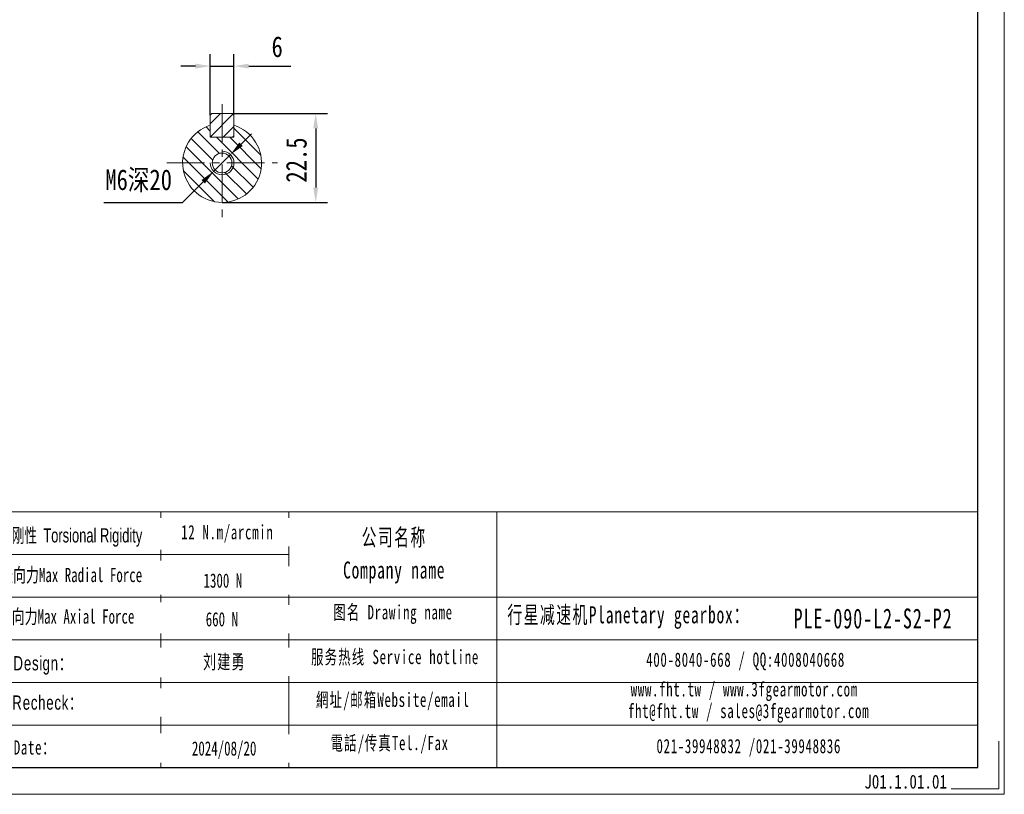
# Model space of a CAD drawing. Header units: millimetres. Extents: x -48 to 519, y -64 to 337.
# Tile 3 of 4: x 270 to 519, y -64 to 132. Entities that reach past the tile are written whole.
import ezdxf

# ---------------------------------------------------------------- set-up
doc = ezdxf.new("R2010")
doc.units = ezdxf.units.MM
doc.header["$LTSCALE"] = 1.5
doc.header["$PDSIZE"] = -1
doc.linetypes.add('CENTER', pattern=[10.16, 6.35, -1.27, 1.27, -1.27])
doc.layers.get('0').update_dxf_attribs({"lineweight": 18})
doc.layers.get('Defpoints').update_dxf_attribs({"lineweight": 18})
for name, color, linetype, lineweight in [('3中心线层', 1, 'CENTER', 18), ('5剖面线层', 2, 'Continuous', 18), ('6文字层', 3, 'Continuous', 18), ('7标注层', 4, 'Continuous', 18), ('SLD-0', 7, 'Continuous', 18), ('细实线', 7, 'Continuous', 18)]:
    doc.layers.add(name, color=color, linetype=linetype, lineweight=lineweight)
doc.styles.add('TH_GBDIM', font='txt', dxfattribs={"width": 0.8})
doc.styles.add('标准', font='txt', dxfattribs={"width": 0.667})
doc.styles.add('样式 1', font='txt', dxfattribs={"width": 0.8})
doc.dimstyles.new('TH_GBDIM', dxfattribs={"dimscale": 1.5, "dimtxt": 3.5, "dimasz": 2.5, "dimexe": 2, "dimexo": 0, "dimgap": 1.5, "dimtad": 1, "dimdec": 1, "dimdsep": 46, "dimtxsty": 'TH_GBDIM', "dimcen": 2.5, "dimdle": 5, "dimclrd": 4, "dimclre": 4, "dimclrt": 3, "dimadec": 0, "dimazin": 2, "dimtfac": 0.714286, "dimtdec": 1, "dimtmove": 0, "dimatfit": 3, "dimfxl": 1, "dimtolj": 1, "dimarcsym": 0})

# ---------------------------------------------------------------- blocks, each defined once
blk = doc.blocks.new('*D10')
at = {"layer": '7标注层', "color": 4, "lineweight": -2}
for p, q in [((318.12, 107.73), (318.12, 123.17)), ((324.12, 107.73), (324.12, 123.17)), ((314.37, 120.17), (310.62, 120.17)), ((318.12, 120.17), (324.12, 120.17)), ((327.87, 120.17), (338.54, 120.17))]:
    blk.add_line(p, q, dxfattribs=at)
at = {"layer": '7标注层', "color": 4}
for points in [[(314.37, 119.55), (314.37, 120.8), (318.12, 120.17)], [(327.87, 120.8), (327.87, 119.55), (324.12, 120.17)]]:
    blk.add_solid(points, dxfattribs=at)
at = {"layer": 'Defpoints', "color": 0}
for p in [(324.12, 120.17), (318.12, 107.73), (324.12, 107.73)]:
    blk.add_point(p, dxfattribs=at)
at = {"layer": '7标注层', "color": 3, "insert": (335.08, 125.05), "char_height": 5.25, "attachment_point": 5, "style": 'TH_GBDIM'}
blk.add_mtext('\\A1;6', dxfattribs=at)
blk = doc.blocks.new('*D11')
at = {"layer": '7标注层', "color": 4, "lineweight": -2}
for p, q in [((323.72, 108.13), (347.84, 108.13)), ((344.84, 104.38), (344.84, 89.38)), ((321.12, 85.63), (347.84, 85.63))]:
    blk.add_line(p, q, dxfattribs=at)
at = {"layer": '7标注层', "color": 4}
for points in [[(345.46, 104.38), (344.21, 104.38), (344.84, 108.13)], [(344.21, 89.38), (345.46, 89.38), (344.84, 85.63)]]:
    blk.add_solid(points, dxfattribs=at)
at = {"layer": 'Defpoints', "color": 0}
for p in [(323.72, 108.13), (321.12, 85.63), (344.84, 85.63)]:
    blk.add_point(p, dxfattribs=at)
at = {"layer": '7标注层', "color": 3, "insert": (339.96, 96.38), "char_height": 5.25, "attachment_point": 5, "rotation": 90, "style": 'TH_GBDIM'}
blk.add_mtext('\\A1;22.5', dxfattribs=at)
blk = doc.blocks.new('*D25')
at = {"layer": '7标注层', "color": 4, "lineweight": -2}
for p, q in [((325.91, 100.39), (328.57, 103.03)), ((323.25, 97.75), (318.99, 93.52)), ((311.05, 85.63), (316.33, 90.88)), ((291.13, 85.63), (311.05, 85.63))]:
    blk.add_line(p, q, dxfattribs=at)
at = {"layer": '7标注层', "color": 4}
for points in [[(325.47, 100.83), (326.35, 99.95), (323.25, 97.75)], [(316.77, 90.43), (315.89, 91.32), (318.99, 93.52)]]:
    blk.add_solid(points, dxfattribs=at)
at = {"layer": 'Defpoints', "color": 0}
for p in [(323.25, 97.75), (318.99, 93.52)]:
    blk.add_point(p, dxfattribs=at)
at = {"layer": '7标注层', "color": 3, "insert": (299.97, 91.12), "char_height": 5.25, "attachment_point": 5, "style": 'TH_GBDIM'}
blk.add_mtext('\\A1;{M6深20}{}{}', dxfattribs=at)

msp = doc.modelspace()

# ---------------------------------------------------------------- hatches: boundary and pattern name
at = {"layer": '5剖面线层'}
h = msp.add_hatch(dxfattribs=at)
h.set_pattern_fill('ANSI31', color=256, scale=0.75, style=0)
h.set_pattern_definition([(45, (-71.7781, -179.9233), (-1.683798, 1.683798), [])])
h.paths.add_polyline_path([(321.118241, 102.132057), (323.718241, 102.132057), (324.118241, 102.532057), (324.118241, 105.215063), (324.118241, 107.732057), (323.718241, 108.132057), (321.118241, 108.132057)])
h.paths.add_polyline_path([(321.118241, 108.132057), (318.518241, 108.132057), (318.118241, 107.732057), (318.118241, 102.532057), (318.518241, 102.132057), (321.118241, 102.132057)])
h = msp.add_hatch(dxfattribs=at)
h.set_pattern_fill('ANSI31', color=256, scale=0.75, angle=90, style=0)
h.set_pattern_definition([(135, (-71.7781, -179.9233), (-1.683798, -1.683798), [])])
h.paths.add_polyline_path([(324.118241, 95.632057), (331.118241, 95.632057, 0.3275382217), (324.118241, 105.171449), (324.118241, 102.132057), (321.118241, 102.132057), (321.118241, 98.632057, -0.4142135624)])
h.paths.add_polyline_path([(324.118241, 95.632057, -0.4142135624), (321.118241, 92.632057), (321.118241, 85.632057, 0.4142135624), (331.118241, 95.632057)])
h.paths.add_polyline_path([(318.118241, 95.632057), (311.118241, 95.632057, 0.4142135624), (321.118241, 85.632057), (321.118241, 92.632057, -0.4142135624)])
h.paths.add_polyline_path([(318.618241, 95.632057, -0.4142135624), (321.118241, 98.132057), (321.118241, 102.132057), (318.118241, 102.132057), (318.118241, 105.171449, 0.3275382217), (311.118241, 95.632057)])
h.paths.add_polyline_path([(321.118241, 98.632057), (321.118241, 98.132057, -0.4142135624), (323.618241, 95.632057), (324.118241, 95.632057, 0.4142135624)])
h.paths.add_polyline_path([(324.118241, 95.632057), (323.618241, 95.632057, -0.4142135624), (321.118241, 93.132057), (321.118241, 92.632057, 0.4142135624)], flags=17)
h.paths.add_polyline_path([(318.618241, 95.632057), (318.118241, 95.632057, 0.4142135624), (321.118241, 92.632057), (321.118241, 93.132057, -0.4142135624)], flags=17)

# ---------------------------------------------------------------- linework, layer by layer
at = {"color": 7, "linetype": 'Continuous', "lineweight": 15}
for p, q in [((318.518241, 108.132057), (318.118241, 107.732057)), ((318.118241, 102.532057), (318.118241, 107.732057)), ((318.518241, 108.132057), (323.718241, 108.132057)), ((324.118241, 107.732057), (323.718241, 108.132057)), ((324.118241, 107.732057), (324.118241, 102.532057)), ((318.118241, 105.215063), (318.118241, 102.132057)), ((324.118241, 102.132057), (324.118241, 105.215063)), ((318.118241, 102.532057), (318.518241, 102.132057)), ((323.718241, 102.132057), (324.118241, 102.532057)), ((324.118241, 102.132057), (318.118241, 102.132057)), ((318.518241, 102.132057), (323.718241, 102.132057))]:
    msp.add_line(p, q, dxfattribs=at)
msp.add_circle((321.118241, 95.632057), 2.5)
msp.add_arc((321.118241, 95.632057), 10, 107.45760312, 72.54239688)
at = {"color": 4}
msp.add_arc((321.118241, 95.632057), 3, 180, 90, dxfattribs=at)
at = {"layer": '3中心线层'}
for p, q in [((321.118241, 110.491538), (321.118241, 81.632057)), ((307.118241, 95.632057), (335.118241, 95.632057))]:
    msp.add_line(p, q, dxfattribs=at)
at = {"layer": '细实线'}
for p, q in [((2.409595, 7.229671), (512.634598, 7.229671)), ((305.589109, 7.229671), (305.589109, -57.578295)), ((338.062375, 7.229671), (338.062375, -57.578295)), ((390.744359, 7.229671), (390.744359, -57.578295)), ((51.305441, -3.583564), (338.062375, -3.583564)), ((2.409595, -14.396798), (512.634598, -14.396798)), ((51.305441, -25.210033), (512.634598, -25.210033)), ((51.305441, -36.023267), (512.634598, -36.023267)), ((51.305441, -46.836502), (512.634598, -46.836502))]:
    msp.add_line(p, q, dxfattribs=at)
at = {"layer": '细实线', "color": 3}
msp.add_lwpolyline([(-47.6822, -64.3291), (519.385403, -64.3291), (519.385403, 336.668704), (-47.6822, 336.668704)], close=True, dxfattribs=at)
at = {"layer": '细实线', "color": 3, "lineweight": 25}
msp.add_lwpolyline([(-13.928176, -57.578295), (512.634598, -57.578295), (512.634598, 329.9179), (-13.928176, 329.9179)], close=True, dxfattribs=at)
at = {"layer": '细实线', "color": 3}
msp.add_lwpolyline([(518.035242, -50.827491), (518.035242, -62.978939), (505.883793, -62.978939)], dxfattribs=at)

# ---------------------------------------------------------------- texts
at = {"layer": '6文字层', "insert": (483.894931, -59.380474), "char_height": 3.5, "width": 43.30442304, "attachment_point": 1, "style": '样式 1'}
msp.add_mtext('J01.1.01.01', dxfattribs=at)
at = {"layer": 'SLD-0', "color": 1, "attachment_point": 2, "line_spacing_factor": 1.15057, "style": '标准'}
for s, insert, char_height, width in [('\\T1.1;公司名称\\PCompany name', (364.737494, 2.960815), 4.3252938, 55.99904989), ('\\T1.1;图名 Drawing name', (364.441841, -16.390065), 3.6044115, 46.09568094), ('\\T1.1;  行星减速机Planetary gearbox：', (422.001151, -16.679493), 4.3252938, 68.02666411), ('\\pxt5;{\\T1.1;PLE-090-L2-S2-P2}', (486.11785, -17.260414), 5.0461761, 52.51869798), ('\\T1.1;服务热线 Service hotline', (364.952971, -27.724063), 3.6044115, 51.35501686), ('\\T1.1;400-8040-668 / QQ:4008040668', (453.803078, -28.412783), 3.6044115, 104.94391599), ('\\T1.1;www.fht.tw / www.3fgearmotor.com ', (453.470732, -35.920287), 3.6044115, 105.06205381), ('\\T1.1;網址/邮箱Website/email', (364.39173, -38.583591), 3.6044115, 53.45573881), ('\\T1.1;\\pxt12;fht@fht.tw / sales@3fgearmotor.com ', (454.569213, -41.408851), 3.6044115, 105.06205381), ('\\T1.1;電話/传真Tel./Fax', (363.584181, -49.527786), 3.6044115, 54.09865467), ('\\T1.1;021-39948832 /021-39948836 ', (454.606902, -50.315864), 3.6044115, 80.22282574)]:
    msp.add_mtext(s, dxfattribs=dict(at, insert=insert, char_height=char_height, width=width))

# ---------------------------------------------------------------- dimensions: what is measured, and where the dimension line sits
at = {"layer": '7标注层'}
dim = msp.add_linear_dim(base=(324.118241, 120.172995), p1=(318.118241, 107.732057), p2=(324.118241, 107.732057), dimstyle='TH_GBDIM', override={"dimexo": 0, "dimgap": 1.5, "dimtad": 1, "dimjust": 0, "dimdec": 5, "dimlfac": 1, "dimse1": 0, "dimse2": 0, "dimsd1": 0, "dimsd2": 0}, dxfattribs=at)
dim.commit()
dim.dimension.update_dxf_attribs({"geometry": '*D10', "text_midpoint": (335.076621, 125.047995)})
dim = msp.add_linear_dim(base=(344.83864, 85.632057), p1=(323.718241, 108.132057), p2=(321.118241, 85.632057), angle=90, dimstyle='TH_GBDIM', override={"dimexo": 0, "dimgap": 1.5, "dimtad": 1, "dimjust": 0, "dimdec": 5, "dimlfac": 1, "dimse1": 0, "dimse2": 0, "dimsd1": 0, "dimsd2": 0}, dxfattribs=at)
dim.commit()
dim.dimension.update_dxf_attribs({"geometry": '*D11', "text_midpoint": (344.83864, 96.382057), "dimtype": 160})
dim = msp.add_diameter_dim_2p(p1=(323.246615, 97.7463), p2=(318.989867, 93.517814), text='{M6深20}{}{}', dimstyle='TH_GBDIM', override={"dimgap": 1.5, "dimtad": 1, "dimtih": 0, "dimtoh": 1, "dimdec": 0, "dimlfac": 1, "dimse1": 0, "dimse2": 0, "dimsd1": 0, "dimsd2": 0, "dimtix": 0, "dimtofl": 1, "dimatfit": 3}, dxfattribs=at)
dim.commit()
dim.dimension.update_dxf_attribs({"geometry": '*D25', "text_midpoint": (299.967323, 85.632057), "dimtype": 163})

# ---------------------------------------------------------------- next in the draw order: texts
at = {"layer": 'SLD-0', "color": 1, "char_height": 3.6044115, "width": 87.97342138, "attachment_point": 2, "style": '标准', "bg_fill": 2}
for s, insert in [('{\\T1.1;12 N.m/arcmin}', (322.433168, 3.891463)), ('{\\f宋体|b0|i0|c134|p2;容许径向力Max Radial Force}', (279.574789, -6.955757)), ('{\\f宋体|b0|i0|c134|p2;容许轴向力Max Axial Force}', (278.422231, -17.478082)), ('{\\fSimSun|b0|i0|c134|p2;\\T1.1;设计 \\fArial|b0|i0|c0|p34;Design\\fSimSun|b0|i0|c134|p2;：}', (271.264993, -29.327455)), ('{\\T1.1;日期 Date：}', (269.291334, -50.655803))]:
    msp.add_mtext(s, dxfattribs=dict(at, insert=insert))
at = {"layer": 'SLD-0', "color": 1, "insert": (242.280715, -39.482397), "char_height": 3.6044115, "width": 87.97342138, "attachment_point": 2, "line_spacing_factor": 1.15057, "style": '标准', "bg_fill": 2}
msp.add_mtext('{\\T1.1;0.44kg.cm²}', dxfattribs=at)

# ---------------------------------------------------------------- next in the draw order: texts
at = {"layer": 'SLD-0', "color": 1, "char_height": 3.6044115, "width": 87.97342138, "attachment_point": 2, "style": '标准', "bg_fill": 2}
for s, insert in [('{\\f宋体|b0|i0|c134|p2;\\W0.65;扭转刚性 \\fArial|b0|i0|c0|p34;Torsional Rigidity}', (281.157652, 3.078261)), ('{\\fSimSun|b1|i0|c134|p2;1300 N}', (321.311958, -8.369984)), ('{\\fSimSun|b1|i0|c134|p2;660 N}', (321.055344, -18.166395)), ('{\\fSimSun|b0|i0|c134|p2;\\T1.1;刘建勇 }', (321.699347, -28.945019)), ('{\\fSimSun|b0|i0|c134|p2;\\T1.1;复核 \\fArial|b0|i0|c0|p34;Recheck\\fSimSun|b0|i0|c134|p2;：}', (272.407169, -39.291951)), ('2024/08/20', (321.634961, -50.909462))]:
    msp.add_mtext(s, dxfattribs=dict(at, insert=insert))

doc.saveas('drawing.dxf')
